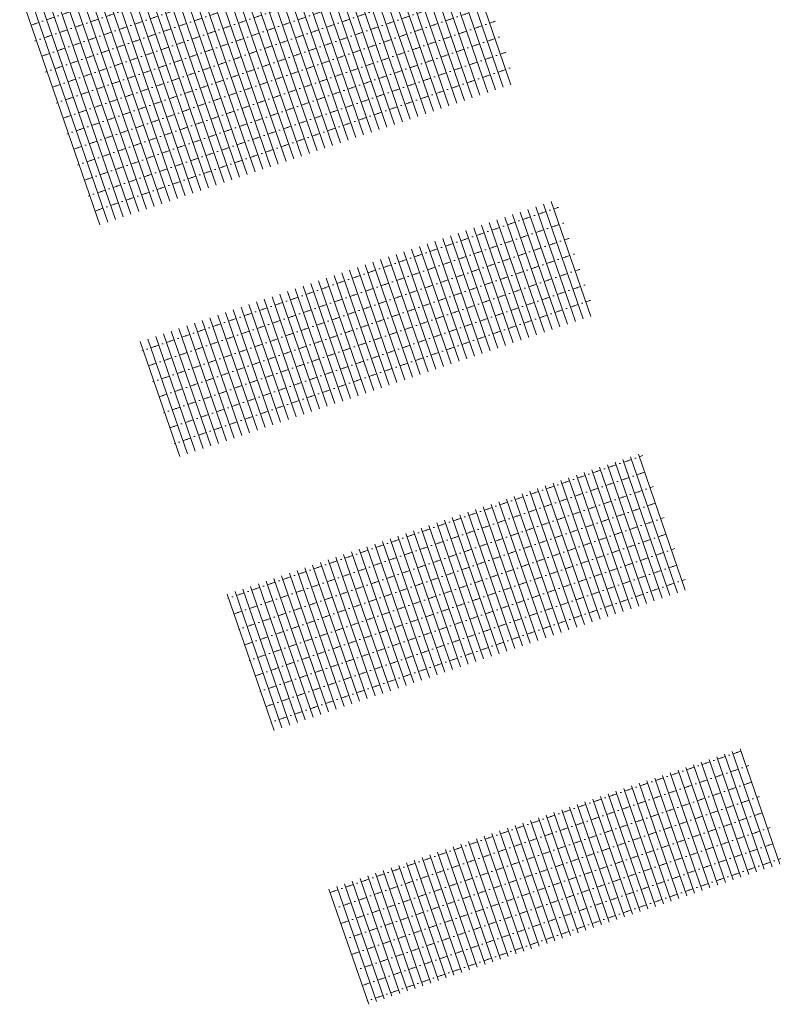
# Model space of a CAD drawing. Header units: metres. Extents: x 264779 to 275389, y 575281 to 580396.
# Tile 9 of 174: x 265304 to 265330, y 576887 to 576920. Entities that reach past the tile are written whole.
import ezdxf

# ---------------------------------------------------------------- set-up
doc = ezdxf.new("R2010")
doc.units = ezdxf.units.M
doc.layers.add('B-WE-VH-VERHARDING_STRAATBAKSTEEN_DIKFORMAAT_HALF-A', color=252, linetype='Continuous', lineweight=13)
pattern_1 = [(109.01947969, (71174.8105, 116728.02825), (-0.26471419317, -0.09124908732), []), (199.0194797, (71174.4455, 116729.0871), (0.3649963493, -1.0588567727), [0.28, -0.28]), (199.0194797, (71174.3633, 116728.4664), (0.3649963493, -1.0588567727), [0.28, -0.28]), (109.01947969, (71174.49566, 116728.51205), (-0.52942838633, -0.18249817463), [0, -0.56, 0, 0, 0]), (109.01947969, (71174.23094, 116728.4208), (-0.52942838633, -0.18249817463), [0, -0.56, 0, 0, 0])]

msp = doc.modelspace()

# ---------------------------------------------------------------- hatches: boundary and pattern name
at = {"layer": 'B-WE-VH-VERHARDING_STRAATBAKSTEEN_DIKFORMAAT_HALF-A'}
h = msp.add_hatch(dxfattribs=at)
h.set_pattern_fill('AVH-SBS_DIKFORMAAT_HALFST', color=256, scale=28, angle=89.931, pattern_type=2)
h.set_pattern_definition(pattern_1)
h.paths.add_polyline_path([(265319.557, 576923.416), (265319.542, 576923.41), (265319.329, 576924.035), (265319.324, 576924.033), (265318.718, 576925.809), (265304.421, 576920.93), (265307.11, 576913.168), (265321.395, 576918.042)])
h = msp.add_hatch(dxfattribs=at)
h.set_pattern_fill('AVH-SBS_DIKFORMAAT_HALFST', color=256, scale=28, angle=89.931, pattern_type=2)
h.set_pattern_definition(pattern_1)
h.paths.add_polyline_path([(265322.739, 576914.041), (265308.492, 576909.179), (265309.852, 576905.253), (265324.081, 576910.109)])
h = msp.add_hatch(dxfattribs=at)
h.set_pattern_fill('AVH-SBS_DIKFORMAAT_HALFST', color=256, scale=28, angle=89.931, pattern_type=2)
h.set_pattern_definition(pattern_1)
h.paths.add_polyline_path([(265325.685, 576905.394), (265311.483, 576900.548), (265313.094, 576895.899), (265327.278, 576900.739), (265326.755, 576902.277), (265326.749, 576902.275)])
h = msp.add_hatch(dxfattribs=at)
h.set_pattern_fill('AVH-SBS_DIKFORMAAT_HALFST', color=256, scale=28, angle=89.931, pattern_type=2)
h.set_pattern_definition(pattern_1)
h.paths.add_polyline_path([(265329.132, 576895.307), (265314.973, 576890.475), (265316.335, 576886.544), (265330.476, 576891.369)])

doc.saveas('drawing.dxf')
